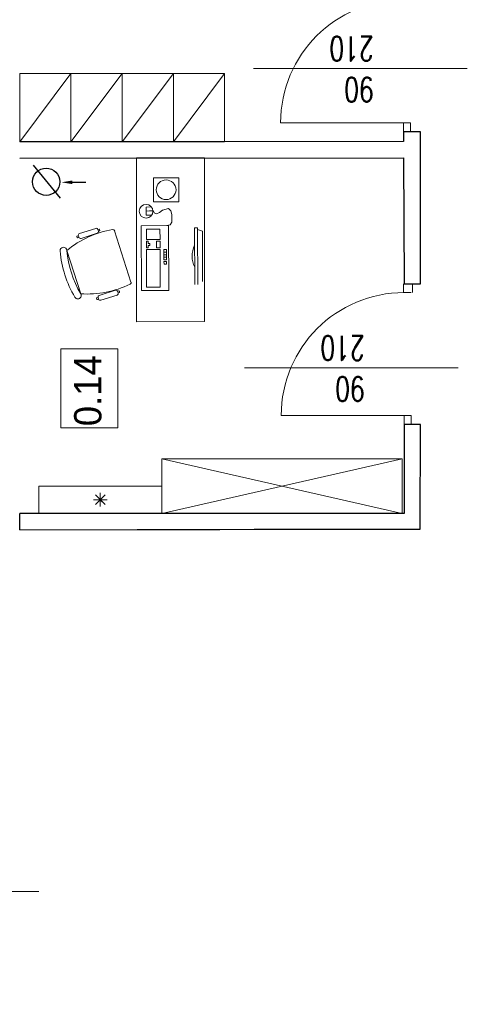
# Model space of a CAD drawing. Header units: millimetres. Extents: x -2948 to 78628, y 64669 to 215420.
# Tile 97 of 256: x 56143 to 56471, y 92468 to 93189. Entities that reach past the tile are written whole.
import ezdxf

# ---------------------------------------------------------------- set-up
doc = ezdxf.new("R2010")
doc.units = ezdxf.units.MM
doc.linetypes.add('HIDDEN', pattern=[9.525, 6.35, -3.175])
for name, color, linetype, lineweight in [('a_meble', 240, 'Continuous', 5), ('meble', 3, 'Continuous', 5), ('NOWE SCIANY', 3, 'Continuous', 13), ('OPIS', 2, 'Continuous', 13), ('P_WYPOSAZENIE_SANITARNE', 4, 'Continuous', 5), ('pomiwszczenia', 95, 'Continuous', 20), ('SCIANY', 7, 'Continuous', 30), ('WYMIAR', 5, 'Continuous', 13), ('ŚCIANY', 7, 'Continuous', 30)]:
    doc.layers.add(name, color=color, linetype=linetype, lineweight=lineweight)
doc.layers.add('wymiary', color=1, linetype='Continuous')
doc.styles.add('style2', font='romans.shx', dxfattribs={"width": 0.7})
doc.dimstyles.new('100', dxfattribs={"dimscale": 80, "dimtxt": 0.2, "dimasz": 0.2, "dimexe": 1.25, "dimexo": 0.625, "dimgap": 0.05, "dimtad": 1, "dimdec": 0, "dimdsep": 46, "dimlunit": 6, "dimtxsty": 'style2', "dimblk1": 'TICK', "dimblk2": 'TICK', "dimsah": 1, "dimcen": 0.2, "dimse1": 1, "dimse2": 1, "dimclrd": 256, "dimclrt": 2, "dimadec": 0, "dimazin": 0, "dimtfac": 1, "dimtdec": 0, "dimtix": 1, "dimtmove": 1, "dimatfit": 0, "dimldrblk": 'DOTSMALL', "dimfxl": 1, "dimtolj": 1, "dimtzin": 0, "dimarcsym": 0})

# ---------------------------------------------------------------- blocks, each defined once
blk = doc.blocks.new('TICK')
at = {"color": 5}
for p, q in [((0, -0.75), (0, 0.75)), ((-1, 0), (1, 0))]:
    blk.add_line(p, q, dxfattribs=at)
at = {"const_width": 0.1}
blk.add_lwpolyline([(-0.354, -0.354), (0.354, 0.354)], dxfattribs=at)
blk = doc.blocks.new('*D1219')
at = {"layer": 'Defpoints', "color": 0, "ltscale": 2, "transparency": 16777216}
for p in [(55415.52, 93087.17), (56143.32, 93087.17), (56153.73, 91874.17)]:
    blk.add_point(p, dxfattribs=at)
at = {"layer": 'WYMIAR', "lineweight": -2, "ltscale": 2, "transparency": 16777216}
blk.add_line((55415.52, 91890.17), (55415.52, 93071.17), dxfattribs=at)
at = {"layer": 'WYMIAR', "lineweight": -2, "ltscale": 2, "transparency": 16777216, "xscale": 16, "yscale": 16, "zscale": 16}
for p, rotation in [((55415.52, 93087.17), 90), ((55415.52, 91874.17), 270)]:
    blk.add_blockref('TICK', p, dxfattribs=dict(at, rotation=rotation))
at = {"layer": 'WYMIAR', "color": 2, "ltscale": 2, "transparency": 16777216, "insert": (55403.52, 92480.67), "char_height": 16, "attachment_point": 5, "rotation": 90, "style": 'style2'}
blk.add_mtext('\\A1;1\xa0213', dxfattribs=at)
blk = doc.blocks.new('_DotSmall')
at = {"layer": 'OPIS', "color": 0, "const_width": 0.5}
blk.add_lwpolyline([(-0.0625, 0, 1), (0.0625, 0, 1)], format="xyb", close=True, dxfattribs=at)

msp = doc.modelspace()

# ---------------------------------------------------------------- linework, layer by layer
for p, q in [((56153.17, 93082.14), (56172.89, 93057.89)), ((56181.77, 93069.6), (56191.63, 93069.6))]:
    msp.add_line(p, q)
msp.add_circle((56162.75, 93070.01), 10)
msp.add_solid([(56181.77, 93068.29), (56181.77, 93070.91), (56173.89, 93069.6)])
at = {"layer": 'a_meble'}
for points in [[(56278.73, 93040.1), (56278.73, 93087.49), (56228.73, 93087.49), (56228.73, 92967.49), (56278.73, 92967.63), (56278.73, 93040.1)], [(56239.92, 93045.53), (56235.9, 93045.46), (56235.82, 93051.43), (56239.75, 93051.59)], [(56240.98, 93049.06), (56241.75, 93047.32), (56243.49, 93046.57), (56245.79, 93047.53), (56247.99, 93049.17), (56252.22, 93050.36), (56253.93, 93048.58), (56254.74, 93046.03), (56254.77, 93040.37), (56253.4, 93038.45), (56251.03, 93037.85)], [(56240.86, 93048.58), (56235.86, 93048.45), (56240.84, 93048.85)], [(56271.49, 92994.67), (56271.3, 93036.22), (56273.58, 93036.24), (56273.77, 92994.68)], [(56212.7, 93034.04), (56224.7, 92996.49)], [(56277.25, 92997.05), (56277.08, 93033.9), (56273.58, 93035.06)], [(56248.92, 93020.34), (56250.8, 93020.35)], [(56250.8, 93020.35), (56250.8, 93018.48), (56248.93, 93018.47), (56248.92, 93020.34)]]:
    msp.add_lwpolyline(points, dxfattribs=at)
for points in [[(56259.8, 93055.32), (56259.84, 93072.87), (56241.26, 93072.91), (56241.22, 93055.36)], [(56232.5, 92990.27), (56232.28, 93037.77), (56252.28, 93037.86), (56252.5, 92990.36)], [(56236.04, 93035.28), (56246.04, 93035.33), (56246.07, 93027.83), (56236.07, 93027.78)], [(56237.34, 93024.66), (56238.59, 93024.67), (56238.59, 93023.42), (56237.34, 93023.41), (56237.35, 93021.54), (56236.1, 93021.53), (56236.08, 93026.53), (56237.33, 93026.54)], [(56246.1, 93021.58), (56243.6, 93021.57), (56243.58, 93026.57), (56246.08, 93026.58)], [(56236.23, 92992.78), (56236.11, 93020.28), (56246.11, 93020.33), (56246.23, 92992.83)], [(56248.94, 93016.59), (56248.93, 93018.47), (56250.8, 93018.48), (56250.81, 93016.6)], [(56248.95, 93014.72), (56248.94, 93016.59), (56250.81, 93016.6), (56250.82, 93014.73)], [(56250.83, 93012.85), (56248.96, 93012.84), (56248.95, 93014.72), (56250.82, 93014.73)], [(56248.97, 93009.72), (56248.96, 93011.59), (56250.84, 93011.6), (56250.84, 93009.73)]]:
    msp.add_lwpolyline(points, close=True, dxfattribs=at)
for points in [[(56186.66, 93029.31, 0.414214), (56188.23, 93028.49), (56200.14, 93032.3, 0.414214), (56200.95, 93033.87), (56200.57, 93035.06), (56201.46, 93035.34, -0.414214), (56201.85, 93035.14), (56202.04, 93034.55, -0.414214), (56201.84, 93034.15), (56200.95, 93033.87), (56200.57, 93035.06, 0.414214), (56199, 93035.87), (56187.09, 93032.07, 0.414214), (56186.28, 93030.5), (56186.66, 93029.31), (56185.77, 93029.02, -0.414214), (56185.37, 93029.22), (56185.18, 93029.82, -0.414214), (56185.39, 93030.21), (56186.28, 93030.5)], [(56224.89, 92996.55, -0.401573), (56224.14, 92995, -0.132972), (56188.05, 92987.99, -1), (56183.74, 92985.45, -0.112252), (56172.93, 93019.3, -1), (56177.91, 93019.72, 0.112252), (56188.05, 92987.99), (56177.91, 93019.72, -0.132972), (56211.38, 93034.93, -0.401573), (56212.9, 93034.1)], [(56271.43, 93007.44, -0.234116), (56271.35, 93023.46)], [(56201.11, 92984.06), (56200.22, 92983.77, -0.414214), (56199.82, 92983.97), (56199.63, 92984.57, -0.414214), (56199.84, 92984.96), (56200.73, 92985.25), (56201.11, 92984.06, 0.414214), (56202.68, 92983.25), (56214.59, 92987.05, 0.414214), (56215.4, 92988.62), (56215.02, 92989.81), (56215.91, 92990.1, -0.414214), (56216.3, 92989.89), (56216.49, 92989.3, -0.414214), (56216.29, 92988.91), (56215.4, 92988.62), (56215.02, 92989.81, 0.414214), (56213.45, 92990.62), (56201.54, 92986.82, 0.414214), (56200.73, 92985.25)]]:
    msp.add_lwpolyline(points, format="xyb", dxfattribs=at)
for centre, radius in [((56250.53, 93064.12), 7.23), ((56235.86, 93048.45), 5)]:
    msp.add_circle(centre, radius, dxfattribs=at)
at = {"layer": 'meble'}
msp.add_line((56247.32, 92867.17), (56423.37, 92827.17), dxfattribs=at)
msp.add_lwpolyline([(56423.37, 92867.17), (56247.32, 92827.17)], dxfattribs=at)
msp.add_lwpolyline([(56423.37, 92867.17), (56247.32, 92867.17), (56247.32, 92827.17), (56423.37, 92827.17)], close=True, dxfattribs=at)
at = {"layer": 'NOWE SCIANY'}
for p, q in [((56470.99, 93152.97), (56314.42, 93152.97)), ((56424.34, 93113.15), (56429.34, 93113.15)), ((56424.34, 93113.15), (56424.34, 93106.65)), ((56429.34, 93106.65), (56429.34, 93113.15)), ((56424.34, 92995.37), (56424.34, 92988.87)), ((56430.79, 92988.87), (56430.79, 92995.37)), ((56424.79, 92988.87), (56429.79, 92988.87)), ((56464.36, 92933.77), (56307.8, 92933.77)), ((56424.79, 92898.87), (56429.79, 92898.87)), ((56424.79, 92898.87), (56424.79, 92892.37)), ((56429.79, 92892.37), (56429.79, 92898.87)), ((56000.77, 92550.39), (56157.33, 92550.39))]:
    msp.add_line(p, q, dxfattribs=at)
at = {"layer": 'NOWE SCIANY', "ltscale": 2}
for p, q in [((56424.34, 93113.15), (56334.34, 93113.15)), ((56424.79, 92898.87), (56334.79, 92898.87))]:
    msp.add_line(p, q, dxfattribs=at)
at = {"layer": 'NOWE SCIANY', "lineweight": 5}
for points in [[(56429.34, 93106.65), (56435.34, 93106.65), (56424.34, 93106.65)], [(56429.79, 92892.37), (56435.79, 92892.37), (56424.79, 92892.37)]]:
    msp.add_lwpolyline(points, dxfattribs=at)
at = {"layer": 'NOWE SCIANY', "ltscale": 2}
for points in [[(56424.34, 93106.65), (56436.34, 93106.65), (56436.34, 93106.65)], [(56424.79, 92892.37), (56436.79, 92892.37), (56436.79, 92892.37)], [(56314.9, 92815.57), (56436.37, 92815.57)]]:
    msp.add_lwpolyline(points, dxfattribs=at)
at = {"layer": 'NOWE SCIANY'}
for points in [[(56429.79, 92995.37), (56424.79, 92995.37), (56436.79, 92995.37)], [(56424.37, 92827.17), (56143.39, 92827.17), (56143.39, 92815.17), (56314.9, 92815.57)]]:
    msp.add_lwpolyline(points, dxfattribs=at)
at = {"layer": 'NOWE SCIANY', "ltscale": 2}
for centre in [(56424.34, 93113.15), (56424.79, 92898.87)]:
    msp.add_arc(centre, 90, 90, 180, dxfattribs=at)
at = {"layer": 'P_WYPOSAZENIE_SANITARNE', "ltscale": 2}
msp.add_lwpolyline([(56247.32, 92827.21), (56157.32, 92827.21), (56157.32, 92847.21), (56247.32, 92847.21)], close=True, dxfattribs=at)
at = {"layer": 'P_WYPOSAZENIE_SANITARNE', "linetype": 'HIDDEN', "ltscale": 2}
for points in [[(56202.32, 92837.21), (56198.78, 92833.68), (56205.85, 92840.75), (56202.32, 92837.21)], [(56202.32, 92837.21), (56205.86, 92833.68), (56198.79, 92840.75)], [(56202.32, 92837.21), (56202.32, 92832.21), (56202.32, 92842.21)], [(56202.32, 92837.21), (56197.32, 92837.21), (56207.32, 92837.21), (56202.32, 92837.21)]]:
    msp.add_lwpolyline(points, dxfattribs=at)
at = {"layer": 'pomiwszczenia'}
msp.add_lwpolyline([(56173.41, 92889.79), (56173.41, 92947.68), (56215.1, 92947.68), (56215.1, 92889.79)], close=True, dxfattribs=at)
at = {"layer": 'SCIANY', "ltscale": 2}
for points in [[(56424.79, 92995.37), (56436.79, 92995.37), (56436.79, 93106.65), (56424.34, 93106.65), (56424.37, 93099.57), (56143.36, 93099.17)], [(56143.32, 93087.17), (56424.37, 93087.57), (56424.79, 92995.37)], [(56143.39, 92815.17), (56436.37, 92815.57), (56436.79, 92892.37), (56424.79, 92892.37), (56424.83, 92827.21), (56143.39, 92827.21)]]:
    msp.add_lwpolyline(points, dxfattribs=at)
at = {"layer": 'wymiary', "lineweight": 5}
for p, q in [((56143.36, 93099.17), (56180.86, 93149.17)), ((56180.86, 93099.17), (56218.36, 93149.17)), ((56218.36, 93099.17), (56255.86, 93149.17)), ((56255.86, 93099.17), (56293.36, 93149.17))]:
    msp.add_line(p, q, dxfattribs=at)
for points in [[(56180.86, 93099.17), (56143.36, 93099.17), (56143.36, 93149.17), (56180.86, 93149.17)], [(56180.86, 93099.17), (56143.36, 93099.17), (56143.36, 93149.17), (56180.86, 93149.17)], [(56218.36, 93099.17), (56180.86, 93099.17), (56180.86, 93149.17), (56218.36, 93149.17)], [(56218.36, 93099.17), (56180.86, 93099.17), (56180.86, 93149.17), (56218.36, 93149.17)], [(56255.86, 93099.17), (56218.36, 93099.17), (56218.36, 93149.17), (56255.86, 93149.17)], [(56293.36, 93099.17), (56255.86, 93099.17), (56255.86, 93149.17), (56293.36, 93149.17)]]:
    msp.add_lwpolyline(points, close=True, dxfattribs=at)
at = {"layer": 'ŚCIANY', "ltscale": 2}
msp.add_line((56143.39, 92815.17), (56143.39, 92827.17), dxfattribs=at)

# ---------------------------------------------------------------- texts
at = {"layer": 'NOWE SCIANY', "linetype": 'Continuous', "ltscale": 0.2, "char_height": 18, "width": 280.1371, "attachment_point": 1, "rotation": 179.99152, "style": 'style2'}
for insert in [(56402.46, 93128.44), (56395.84, 92909.23)]:
    msp.add_mtext('90\\P210', dxfattribs=dict(at, insert=insert))
at = {"layer": 'pomiwszczenia', "insert": (56193.3, 92917.02), "char_height": 20, "attachment_point": 5, "rotation": 90}
msp.add_mtext_dynamic_manual_height_columns('0.14', width=20, gutter_width=4.5, heights=[0], dxfattribs=at)

# ---------------------------------------------------------------- dimensions: what is measured, and where the dimension line sits
at = {"layer": 'WYMIAR', "ltscale": 2}
dim = msp.add_linear_dim(base=(55415.52, 93087.17), p1=(56153.73, 91874.17), p2=(56143.32, 93087.17), angle=90, dimstyle='100', dxfattribs=at)
dim.commit()
dim.dimension.update_dxf_attribs({"geometry": '*D1219', "text_midpoint": (55403.52, 92480.67)})

doc.saveas('drawing.dxf')
